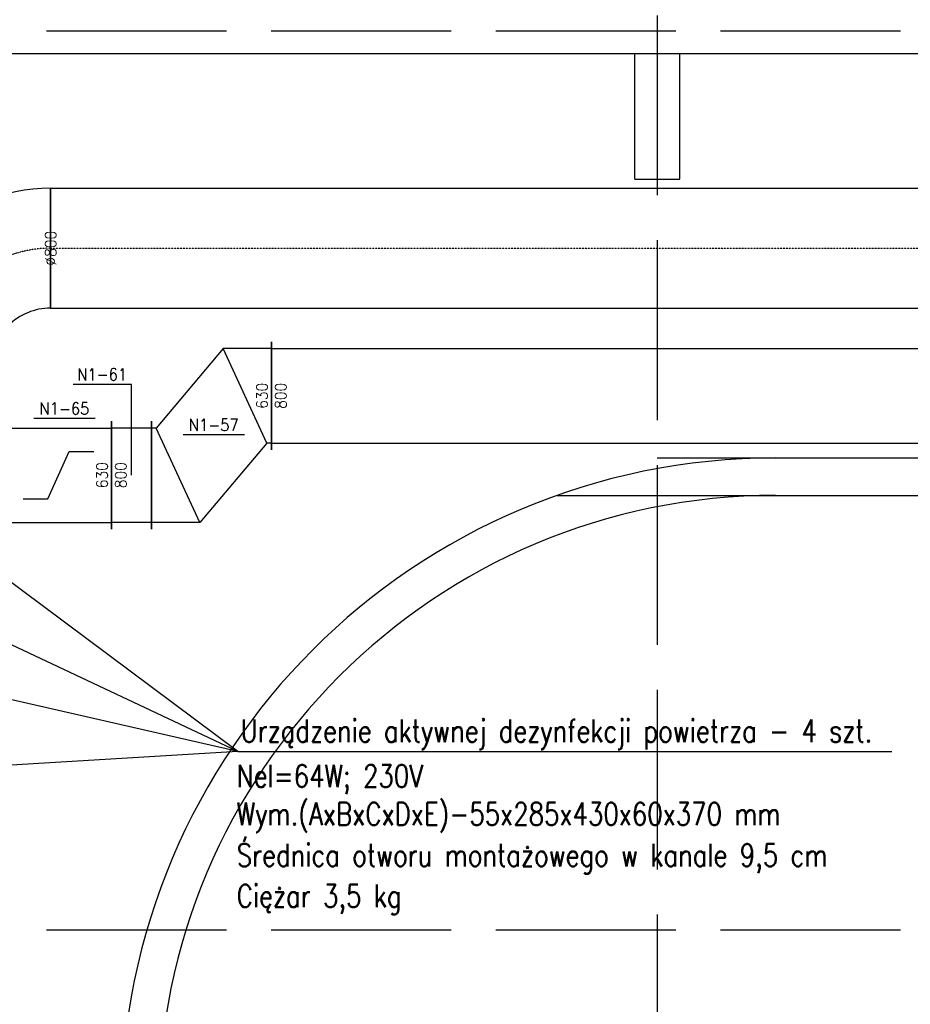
# Model space of a CAD drawing. Header units: millimetres. Extents: x -56303 to -45239, y -20463 to -4540.
# Tile 16 of 256: x -53248 to -52653, y -17994 to -17336. Entities that reach past the tile are written whole.
import ezdxf

# ---------------------------------------------------------------- set-up
doc = ezdxf.new("R2010")
doc.units = ezdxf.units.MM
doc.linetypes.add('ACAD_ISO02W100', pattern=[15, 12, -3])
doc.linetypes.add('DASHDOT', pattern=[1, 0.5, -0.25, 0, -0.25])
for name, color, linetype in [('_HVAC_opis', 3, 'Continuous'), ('_HVAC_podkład', 8, 'Continuous'), ('FLUID-N1', 7, 'Continuous'), ('FLUID-N1-75-DIM', 7, 'Continuous'), ('FLUID-N1-80-NUM', 7, 'Continuous'), ('FLUID-N1-SYM', 7, 'Continuous')]:
    doc.layers.add(name, color=color, linetype=linetype)
doc.styles.add('DACH_SZACHTY_20_05_2011_JM_xref_CAD$0$OPIS1', font='ROMANS.SHX', dxfattribs={"width": 0.9})
doc.styles.add('OPIS1', font='ROMANS.SHX', dxfattribs={"width": 0.9})
doc.dimstyles.new('wymiar', dxfattribs={"dimtxt": 8, "dimasz": 5, "dimexe": 0.1, "dimexo": 0.1, "dimgap": 1, "dimtad": 1, "dimdec": 0, "dimlfac": 10, "dimdsep": 46, "dimtxsty": 'OPIS1', "dimblk": 'OBLIQUE', "dimcen": 10, "dimclrd": 256, "dimclre": 256, "dimadec": 0, "dimazin": 0, "dimtfac": 1, "dimtdec": 0, "dimtmove": 0, "dimatfit": 3, "dimfxl": 1, "dimarcsym": 0})

# ---------------------------------------------------------------- blocks, each defined once
blk = doc.blocks.new('*U386')
at = {"color": 132, "linetype": 'Continuous', "lineweight": -2}
blk.add_line((-9319, -360), (-9319, 360), dxfattribs=at)
at = {"color": 0, "linetype": 'ByBlock', "lineweight": -2}
for p, q in [((-9319, 315), (9319, 315)), ((-9319, -315), (9319, -315))]:
    blk.add_line(p, q, dxfattribs=at)
blk = doc.blocks.new('*U387')
at = {"color": 132, "linetype": 'Continuous', "lineweight": -2}
blk.add_line((-5575, -400), (-5575, 400), dxfattribs=at)
at = {"color": 0, "linetype": 'ByBlock', "lineweight": -2}
for p, q in [((-5575, 400), (5575, 400)), ((-5575, -400), (5575, -400))]:
    blk.add_line(p, q, dxfattribs=at)
at = {"layer": 'FLUID-N1-SYM', "color": 7, "linetype": 'DASHDOT'}
blk.add_line((-5575, 0), (5575, 0), dxfattribs=at)
blk = doc.blocks.new('*U394')
at = {"color": 132, "linetype": 'Continuous', "lineweight": -2}
for p, q in [((-600, -200), (-600, 600)), ((600, -600), (-200, -600))]:
    blk.add_line(p, q, dxfattribs=at)
at = {"color": 0, "linetype": 'ByBlock', "lineweight": -2}
for radius in [1200, 400]:
    blk.add_arc((-600, -600), radius, 0, 90, dxfattribs=at)
at = {"layer": 'FLUID-N1-SYM', "color": 7, "linetype": 'DASHDOT'}
blk.add_arc((-600, -600), 800, 0, 90, dxfattribs=at)
blk = doc.blocks.new('*U540')
at = {"color": 132, "linetype": 'Continuous', "lineweight": -2}
for p, q in [((400, 890), (400, 170)), ((-400, -360), (-400, 360))]:
    blk.add_line(p, q, dxfattribs=at)
at = {"color": 0, "linetype": 'ByBlock', "lineweight": -2}
for p, q in [((-370, 315), (77.3, 845)), ((77.3, 845), (400, 845)), ((-400, 315), (-370, 315)), ((-77.3, -315), (370, 215)), ((370, 215), (400, 215)), ((-400, -315), (-77.3, -315))]:
    blk.add_line(p, q, dxfattribs=at)
at = {"color": 7, "linetype": 'Continuous'}
for p, q in [((77.3, 845), (370, 215)), ((-370, 315), (-77.3, -315))]:
    blk.add_line(p, q, dxfattribs=at)
blk = doc.blocks.new('*U541')
at = {"color": 132, "linetype": 'Continuous', "lineweight": -2}
for p, q in [((-134, -360), (-134, 360)), ((134, 360), (134, -360))]:
    blk.add_line(p, q, dxfattribs=at)
at = {"color": 0, "linetype": 'ByBlock', "lineweight": -2}
for p, q in [((-134, 315), (134, 315)), ((-134, -315), (134, -315))]:
    blk.add_line(p, q, dxfattribs=at)
blk = doc.blocks.new('*U542')
at = {"color": 132, "linetype": 'Continuous', "lineweight": -2}
for p, q in [((-353, -360), (-353, 360)), ((353, 360), (353, -360))]:
    blk.add_line(p, q, dxfattribs=at)
at = {"color": 0, "linetype": 'ByBlock', "lineweight": -2}
for p, q in [((-353, 315), (353, 315)), ((-353, -315), (353, -315))]:
    blk.add_line(p, q, dxfattribs=at)
at = {"color": 7, "linetype": 'Continuous'}
for p, q in [((-70.6, -157.5), (70.6, 157.5)), ((70.6, 157.5), (235.3, 157.5)), ((-235.3, -157.5), (-70.6, -157.5))]:
    blk.add_line(p, q, dxfattribs=at)
blk = doc.blocks.new('_Oblique')
at = {"color": 0, "linetype": 'ByBlock', "lineweight": -2}
blk.add_line((-0.5, -0.5), (0.5, 0.5), dxfattribs=at)

msp = doc.modelspace()

# ---------------------------------------------------------------- linework, layer by layer
at = {"layer": '_HVAC_opis', "color": 3}
for q in [(-53261.44, -17706.5), (-53261.44, -17750.09), (-53261.44, -17788.45), (-53261.44, -17834.36), (-52665.77, -17824.73)]:
    msp.add_line((-53102.38, -17824.73), q, dxfattribs=at)
at = {"layer": '_HVAC_podkład', "linetype": 'ACAD_ISO02W100', "ltscale": 10}
for p, q in [((-52822.44, -15683.63), (-52822.44, -20462.96)), ((-53680.08, -17343.93), (-49212.84, -17343.93)), ((-53680.08, -17943.93), (-49212.84, -17943.93))]:
    msp.add_line(p, q, dxfattribs=at)
at = {"layer": '_HVAC_podkład'}
for p, q in [((-53402.44, -17358.93), (-51637.44, -17358.93)), ((-52837.44, -17442.93), (-52837.44, -17358.93)), ((-52807.44, -17442.93), (-52807.44, -17358.93)), ((-52837.44, -17442.93), (-52807.44, -17442.93)), ((-52822.44, -17628.93), (-50662.44, -17628.93)), ((-52889.13, -17653.93), (-50662.44, -17653.93))]:
    msp.add_line(p, q, dxfattribs=at)
for radius in [437, 412]:
    msp.add_arc((-52743.44, -18065.93), radius, 90, 180, dxfattribs=at)
at = {"layer": 'FLUID-N1-80-NUM', "color": 3}
for p, q in [((-53173.51, -17579.82), (-53212.48, -17579.82)), ((-53197.72, -17602.6), (-53238.74, -17602.6)), ((-53098.01, -17613.58), (-53139.03, -17613.58))]:
    msp.add_line(p, q, dxfattribs=at)

# ---------------------------------------------------------------- block references
at = {"layer": 'FLUID-N1', "color": 132, "linetype": 'Continuous', "zscale": 0.1}
for name, p, xscale, yscale, rotation in [('*U394', (-53287.44, -17508.93), 0.1000000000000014, 0.1000000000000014, 89.99999999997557), ('*U387', (-52669.94, -17488.93), 0.1000000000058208, 0.1000000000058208, 359.9999999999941), ('*U540', (-53120.05, -17587.43), 0.1, 0.1, 179.9999999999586), ('*U386', (-52148.15, -17587.43), 0.09999999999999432, 0.09999999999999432, 359.9999999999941), ('*U542', (-53222.14, -17640.43), 0.1, 0.1, 359.9999999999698), ('*U541', (-53173.45, -17640.43), 0.1, 0.1, 179.9999999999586)]:
    msp.add_blockref(name, p, dxfattribs=dict(at, xscale=xscale, yscale=yscale, rotation=rotation))

# ---------------------------------------------------------------- texts
at = {"layer": '_HVAC_opis', "color": 6, "style": 'DACH_SZACHTY_20_05_2011_JM_xref_CAD$0$OPIS1', "width": 0.8}
msp.add_text('Urządzenie aktywnej dezynfekcji powietrza - 4 szt.', height=15, rotation=0.00025, dxfattribs=at).set_placement((-53100.52, -17818.54))
at = {"layer": '_HVAC_opis', "color": 3, "style": 'DACH_SZACHTY_20_05_2011_JM_xref_CAD$0$OPIS1', "width": 0.8}
for s, p in [('Nel=64W; 230V', (-53103.17, -17848.63)), ('Wym.(AxBxCxDxE)-55x285x430x60x370 mm', (-53103.17, -17873.95)), ('Średnica otworu montażowego w kanale 9,5 cm', (-53103.17, -17901.48)), ('Ciężar 3,5 kg', (-53103.17, -17928.67))]:
    msp.add_text(s, height=15, rotation=0.00025, dxfattribs=at).set_placement(p)
at = {"layer": 'FLUID-N1-75-DIM', "color": 61, "char_height": 7.5, "attachment_point": 5, "rotation": 90, "style": 'OPIS1'}
for s, insert in [('∅800\\P', (-53227.44, -17488.93)), ('630\\P800', (-53080.05, -17587.43)), ('630\\P800', (-53186.85, -17640.43)), ('630\\P800', (-53186.84, -17640.43))]:
    msp.add_mtext(s, dxfattribs=dict(at, insert=insert))
at = {"layer": 'FLUID-N1-80-NUM', "color": 6, "char_height": 8, "attachment_point": 5, "style": 'OPIS1'}
for s, insert in [('N1-61\\P ', (-53193, -17579.82)), ('N1-65\\P ', (-53218.23, -17602.6)), ('N1-57\\P ', (-53118.52, -17613.58))]:
    msp.add_mtext(s, dxfattribs=dict(at, insert=insert))

# ---------------------------------------------------------------- leaders
at = {"layer": 'FLUID-N1-80-NUM', "color": 3}
msp.add_leader([(-53173.45, -17640.43), (-53173.51, -17579.82)], dimstyle='wymiar', override={"dimscale": 0.1, "dimclrd": 3, "dimclre": 3}, dxfattribs=at)

doc.saveas('drawing.dxf')
